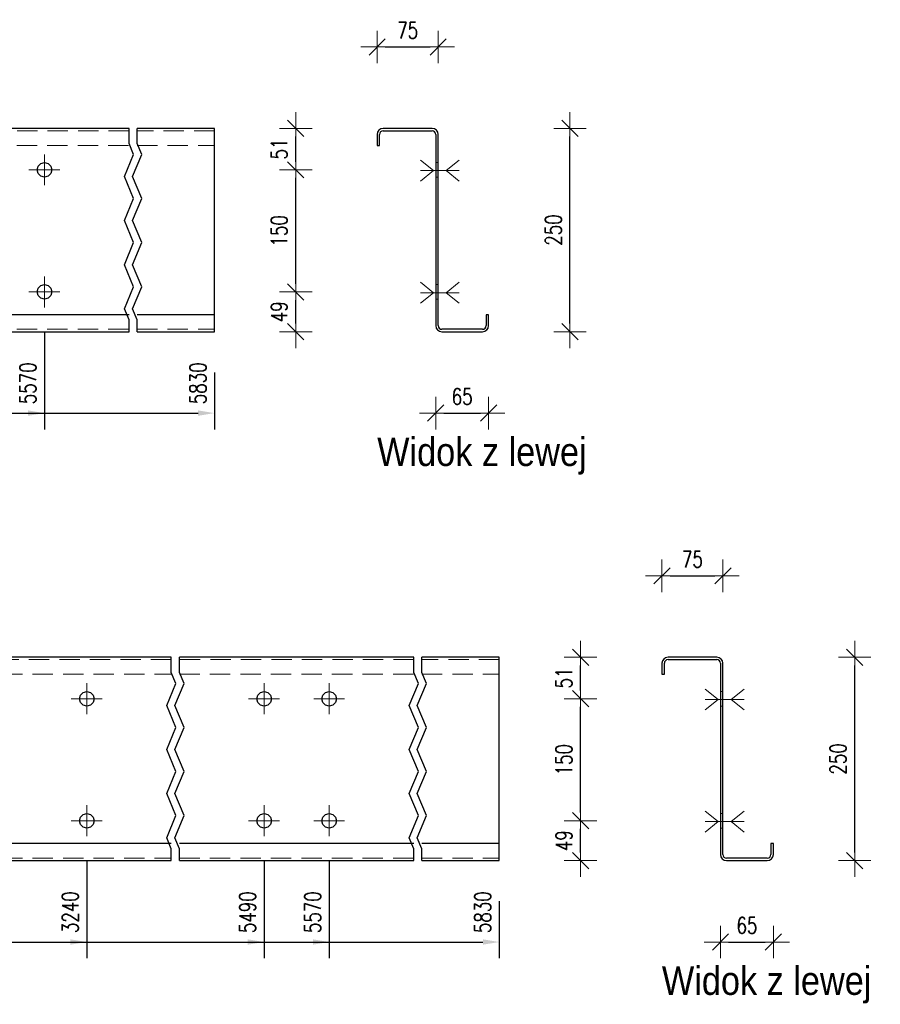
# Model space of a CAD drawing. Header units: millimetres. Extents: x -134 to 978, y 9358 to 10027.
# Tile 6 of 44: x 57 to 163, y 9479 to 9600. Entities that reach past the tile are written whole.
import ezdxf

# ---------------------------------------------------------------- set-up
doc = ezdxf.new("R2010")
doc.units = ezdxf.units.MM
doc.header["$LTSCALE"] = 10
doc.linetypes.add('HIDDEN', pattern=[0.375, 0.25, -0.125])
doc.linetypes.add('MITTE', pattern=[2, 1.25, -0.25, 0.25, -0.25])
doc.layers.get('Defpoints').update_dxf_attribs({"color": 1})
for name, color, linetype, lineweight in [('PS_Bolt', 4, 'Continuous', 13), ('PS_DIM', 4, 'Continuous', 13), ('PS_Hidden', 2, 'HIDDEN', 9), ('PS_Mid', 5, 'MITTE', 15), ('PS_Shape', 161, 'Continuous', 30), ('PS_SOLID', 7, 'Continuous', 30), ('PS_TEXT', 3, 'Continuous', 18)]:
    doc.layers.add(name, color=color, linetype=linetype, lineweight=lineweight)
doc.styles.add('gil', font='txt', dxfattribs={"width": 0.9})
doc.styles.add('simplex', font='simplex.shx', dxfattribs={"width": 0.75})
doc.dimstyles.new('1_10_GŁ_DS1-LS10', dxfattribs={"dimtxt": 2, "dimasz": 2, "dimexe": 2, "dimexo": 5, "dimgap": 1, "dimtad": 1, "dimjust": 4, "dimdec": 0, "dimlfac": 10, "dimtxsty": 'simplex', "dimblk1": 'NONE', "dimsah": 1, "dimcen": 2, "dimclrd": 256, "dimclre": 256, "dimclrt": 3, "dimadec": 1, "dimazin": 0, "dimtfac": 1, "dimtdec": 0, "dimtmove": 2, "dimatfit": 3, "dimfxl": 1, "dimarcsym": 0})
doc.dimstyles.new('1_10_PRZ_DS1-LS10', dxfattribs={"dimtxt": 2, "dimasz": 1, "dimexe": 2, "dimexo": 5, "dimgap": 1, "dimtad": 1, "dimdec": 0, "dimlfac": 10, "dimtxsty": 'simplex', "dimblk": 'dimznak', "dimcen": 2, "dimse1": 1, "dimse2": 1, "dimclrt": 3, "dimadec": 1, "dimazin": 0, "dimtfac": 1, "dimtdec": 0, "dimtix": 1, "dimtmove": 2, "dimatfit": 3, "dimldrblk": 'dim-grot', "dimfxl": 1, "dimarcsym": 0})

# ---------------------------------------------------------------- blocks, each defined once
blk = doc.blocks.new('*D108')
at = {"layer": 'Defpoints', "color": 0, "transparency": 16777216}
for p in [(60.4, 9566.34), (-86.6, 9561.44), (60.4, 9551.44)]:
    blk.add_point(p, dxfattribs=at)
at = {"layer": 'PS_DIM', "lineweight": -2, "transparency": 16777216}
for p, q in [((60.4, 9561.34), (60.4, 9549.44)), ((-86.6, 9556.44), (-86.6, 9549.44)), ((-86.6, 9551.44), (58.4, 9551.44))]:
    blk.add_line(p, q, dxfattribs=at)
at = {"layer": 'PS_DIM', "transparency": 16777216}
blk.add_solid([(58.4, 9551.77), (58.4, 9551.11), (60.4, 9551.44)], dxfattribs=at)
at = {"layer": 'PS_DIM', "color": 3, "transparency": 16777216, "insert": (58.38, 9555.1), "char_height": 2, "attachment_point": 5, "rotation": 90, "style": 'simplex'}
blk.add_mtext('5570', dxfattribs=at)
blk = doc.blocks.new('_None')
blk = doc.blocks.new('*D109')
at = {"layer": 'Defpoints', "color": 0, "transparency": 16777216}
for p in [(-86.6, 9561.44), (81.3, 9561.44), (81.3, 9551.44)]:
    blk.add_point(p, dxfattribs=at)
at = {"layer": 'PS_DIM', "lineweight": -2, "transparency": 16777216}
for p, q in [((-86.6, 9556.44), (-86.6, 9549.44)), ((81.3, 9556.44), (81.3, 9549.44)), ((-86.6, 9551.44), (79.3, 9551.44))]:
    blk.add_line(p, q, dxfattribs=at)
at = {"layer": 'PS_DIM', "transparency": 16777216}
blk.add_solid([(79.3, 9551.77), (79.3, 9551.11), (81.3, 9551.44)], dxfattribs=at)
at = {"layer": 'PS_DIM', "color": 3, "transparency": 16777216, "insert": (79.28, 9555.1), "char_height": 2, "attachment_point": 5, "rotation": 90, "style": 'simplex'}
blk.add_mtext('5830', dxfattribs=at)
blk = doc.blocks.new('dimznak')
at = {"color": 0}
for points in [[(0, 2), (0, -2)], [(-2, 0), (2, 0)]]:
    blk.add_lwpolyline(points, dxfattribs=at)
at = {"color": 2}
blk.add_lwpolyline([(1, 1), (-1, -1)], dxfattribs=at)
blk = doc.blocks.new('*D110')
at = {"layer": 'Defpoints', "color": 0, "transparency": 16777216}
for p in [(60.4, 9566.34), (91.3, 9566.34), (60.4, 9561.44)]:
    blk.add_point(p, dxfattribs=at)
at = {"layer": 'PS_DIM', "color": 0, "lineweight": -2, "transparency": 16777216}
blk.add_line((91.3, 9562.44), (91.3, 9565.34), dxfattribs=at)
for p, rotation in [((91.3, 9566.34), 90), ((91.3, 9561.44), 270)]:
    blk.add_blockref('dimznak', p, dxfattribs=dict(at, rotation=rotation))
at = {"layer": 'PS_DIM', "color": 3, "transparency": 16777216, "insert": (89.26, 9563.89), "char_height": 2, "attachment_point": 5, "rotation": 90, "style": 'simplex'}
blk.add_mtext('49', dxfattribs=at)
blk = doc.blocks.new('dim-grot')
blk.add_hatch(color=256).paths.add_polyline_path([(0, 0), (-2, 0.5), (-2, -0.5)])
blk.add_lwpolyline([(0, 0), (-2, 0.5), (-2, -0.5), (0, 0)])
blk = doc.blocks.new('*D111')
at = {"layer": 'Defpoints', "color": 0, "transparency": 16777216}
for p in [(60.4, 9581.34), (91.3, 9581.34), (60.4, 9566.34)]:
    blk.add_point(p, dxfattribs=at)
at = {"layer": 'PS_DIM', "color": 0, "lineweight": -2, "transparency": 16777216}
blk.add_line((91.3, 9567.34), (91.3, 9580.34), dxfattribs=at)
for p, rotation in [((91.3, 9581.34), 90), ((91.3, 9566.34), 270)]:
    blk.add_blockref('dimznak', p, dxfattribs=dict(at, rotation=rotation))
at = {"layer": 'PS_DIM', "color": 3, "transparency": 16777216, "insert": (89.26, 9573.84), "char_height": 2, "attachment_point": 5, "rotation": 90, "style": 'simplex'}
blk.add_mtext('150', dxfattribs=at)
blk = doc.blocks.new('*D112')
at = {"layer": 'Defpoints', "color": 0, "transparency": 16777216}
for p in [(60.4, 9586.44), (91.3, 9586.44), (60.4, 9581.34)]:
    blk.add_point(p, dxfattribs=at)
at = {"layer": 'PS_DIM', "color": 0, "lineweight": -2, "transparency": 16777216}
blk.add_line((91.3, 9582.34), (91.3, 9585.44), dxfattribs=at)
for p, rotation in [((91.3, 9586.44), 90), ((91.3, 9581.34), 270)]:
    blk.add_blockref('dimznak', p, dxfattribs=dict(at, rotation=rotation))
at = {"layer": 'PS_DIM', "color": 3, "transparency": 16777216, "insert": (89.26, 9583.89), "char_height": 2, "attachment_point": 5, "rotation": 90, "style": 'simplex'}
blk.add_mtext('51', dxfattribs=at)
blk = doc.blocks.new('*D113')
at = {"layer": 'Defpoints', "color": 0, "transparency": 16777216}
for p in [(108.5, 9562.19), (115, 9562.42), (115, 9551.44)]:
    blk.add_point(p, dxfattribs=at)
at = {"layer": 'PS_DIM', "color": 0, "lineweight": -2, "transparency": 16777216}
blk.add_line((109.5, 9551.44), (114, 9551.44), dxfattribs=at)
at = {"layer": 'PS_DIM', "color": 0, "lineweight": -2, "transparency": 16777216, "rotation": 180}
blk.add_blockref('dimznak', (108.5, 9551.44), dxfattribs=at)
at = {"layer": 'PS_DIM', "color": 0, "lineweight": -2, "transparency": 16777216}
blk.add_blockref('dimznak', (115, 9551.44), dxfattribs=at)
at = {"layer": 'PS_DIM', "color": 3, "transparency": 16777216, "insert": (111.75, 9553.48), "char_height": 2, "attachment_point": 5, "style": 'simplex'}
blk.add_mtext('65', dxfattribs=at)
blk = doc.blocks.new('*D114')
at = {"layer": 'Defpoints', "color": 0, "transparency": 16777216}
for p in [(108.8, 9596.44), (101.3, 9585.01), (108.8, 9584.55)]:
    blk.add_point(p, dxfattribs=at)
at = {"layer": 'PS_DIM', "color": 0, "lineweight": -2, "transparency": 16777216}
blk.add_line((102.3, 9596.44), (107.8, 9596.44), dxfattribs=at)
at = {"layer": 'PS_DIM', "color": 0, "lineweight": -2, "transparency": 16777216, "rotation": 180}
blk.add_blockref('dimznak', (101.3, 9596.44), dxfattribs=at)
at = {"layer": 'PS_DIM', "color": 0, "lineweight": -2, "transparency": 16777216}
blk.add_blockref('dimznak', (108.8, 9596.44), dxfattribs=at)
at = {"layer": 'PS_DIM', "color": 3, "transparency": 16777216, "insert": (105.05, 9598.48), "char_height": 2, "attachment_point": 5, "style": 'simplex'}
blk.add_mtext('75', dxfattribs=at)
blk = doc.blocks.new('*D115')
at = {"layer": 'Defpoints', "color": 0, "transparency": 16777216}
for p in [(115, 9586.44), (125, 9586.44), (115, 9561.44)]:
    blk.add_point(p, dxfattribs=at)
at = {"layer": 'PS_DIM', "color": 0, "lineweight": -2, "transparency": 16777216}
blk.add_line((125, 9562.44), (125, 9585.44), dxfattribs=at)
for p, rotation in [((125, 9586.44), 90), ((125, 9561.44), 270)]:
    blk.add_blockref('dimznak', p, dxfattribs=dict(at, rotation=rotation))
at = {"layer": 'PS_DIM', "color": 3, "transparency": 16777216, "insert": (122.96, 9573.94), "char_height": 2, "attachment_point": 5, "rotation": 90, "style": 'simplex'}
blk.add_mtext('250', dxfattribs=at)
blk = doc.blocks.new('*D125')
at = {"layer": 'Defpoints', "color": 0, "transparency": 16777216}
for p in [(65.6, 9501.34), (-86.6, 9496.44), (65.6, 9486.44)]:
    blk.add_point(p, dxfattribs=at)
at = {"layer": 'PS_DIM', "lineweight": -2, "transparency": 16777216}
for p, q in [((65.6, 9496.34), (65.6, 9484.44)), ((-86.6, 9491.44), (-86.6, 9484.44)), ((-86.6, 9486.44), (63.6, 9486.44))]:
    blk.add_line(p, q, dxfattribs=at)
at = {"layer": 'PS_DIM', "transparency": 16777216}
blk.add_solid([(63.6, 9486.77), (63.6, 9486.11), (65.6, 9486.44)], dxfattribs=at)
at = {"layer": 'PS_DIM', "color": 3, "transparency": 16777216, "insert": (63.58, 9490.1), "char_height": 2, "attachment_point": 5, "rotation": 90, "style": 'simplex'}
blk.add_mtext('3240', dxfattribs=at)
blk = doc.blocks.new('*D126')
at = {"layer": 'Defpoints', "color": 0, "transparency": 16777216}
for p in [(87.4, 9501.34), (-86.6, 9496.44), (87.4, 9486.44)]:
    blk.add_point(p, dxfattribs=at)
at = {"layer": 'PS_DIM', "lineweight": -2, "transparency": 16777216}
for p, q in [((87.4, 9496.34), (87.4, 9484.44)), ((-86.6, 9491.44), (-86.6, 9484.44)), ((-86.6, 9486.44), (85.4, 9486.44))]:
    blk.add_line(p, q, dxfattribs=at)
at = {"layer": 'PS_DIM', "transparency": 16777216}
blk.add_solid([(85.4, 9486.77), (85.4, 9486.11), (87.4, 9486.44)], dxfattribs=at)
at = {"layer": 'PS_DIM', "color": 3, "transparency": 16777216, "insert": (85.38, 9490.1), "char_height": 2, "attachment_point": 5, "rotation": 90, "style": 'simplex'}
blk.add_mtext('5490', dxfattribs=at)
blk = doc.blocks.new('*D127')
at = {"layer": 'Defpoints', "color": 0, "transparency": 16777216}
for p in [(95.4, 9501.34), (-86.6, 9496.44), (95.4, 9486.44)]:
    blk.add_point(p, dxfattribs=at)
at = {"layer": 'PS_DIM', "lineweight": -2, "transparency": 16777216}
for p, q in [((95.4, 9496.34), (95.4, 9484.44)), ((-86.6, 9491.44), (-86.6, 9484.44)), ((-86.6, 9486.44), (93.4, 9486.44))]:
    blk.add_line(p, q, dxfattribs=at)
at = {"layer": 'PS_DIM', "transparency": 16777216}
blk.add_solid([(93.4, 9486.77), (93.4, 9486.11), (95.4, 9486.44)], dxfattribs=at)
at = {"layer": 'PS_DIM', "color": 3, "transparency": 16777216, "insert": (93.38, 9490.1), "char_height": 2, "attachment_point": 5, "rotation": 90, "style": 'simplex'}
blk.add_mtext('5570', dxfattribs=at)
blk = doc.blocks.new('*D128')
at = {"layer": 'Defpoints', "color": 0, "transparency": 16777216}
for p in [(-86.6, 9496.44), (116.3, 9496.44), (116.3, 9486.44)]:
    blk.add_point(p, dxfattribs=at)
at = {"layer": 'PS_DIM', "lineweight": -2, "transparency": 16777216}
for p, q in [((-86.6, 9491.44), (-86.6, 9484.44)), ((116.3, 9491.44), (116.3, 9484.44)), ((-86.6, 9486.44), (114.3, 9486.44))]:
    blk.add_line(p, q, dxfattribs=at)
at = {"layer": 'PS_DIM', "transparency": 16777216}
blk.add_solid([(114.3, 9486.77), (114.3, 9486.11), (116.3, 9486.44)], dxfattribs=at)
at = {"layer": 'PS_DIM', "color": 3, "transparency": 16777216, "insert": (114.28, 9490.1), "char_height": 2, "attachment_point": 5, "rotation": 90, "style": 'simplex'}
blk.add_mtext('5830', dxfattribs=at)
blk = doc.blocks.new('*D129')
at = {"layer": 'Defpoints', "color": 0, "transparency": 16777216}
for p in [(95.4, 9501.34), (126.3, 9501.34), (95.4, 9496.44)]:
    blk.add_point(p, dxfattribs=at)
at = {"layer": 'PS_DIM', "color": 0, "lineweight": -2, "transparency": 16777216}
blk.add_line((126.3, 9497.44), (126.3, 9500.34), dxfattribs=at)
for p, rotation in [((126.3, 9501.34), 90), ((126.3, 9496.44), 270)]:
    blk.add_blockref('dimznak', p, dxfattribs=dict(at, rotation=rotation))
at = {"layer": 'PS_DIM', "color": 3, "transparency": 16777216, "insert": (124.26, 9498.89), "char_height": 2, "attachment_point": 5, "rotation": 90, "style": 'simplex'}
blk.add_mtext('49', dxfattribs=at)
blk = doc.blocks.new('*D130')
at = {"layer": 'Defpoints', "color": 0, "transparency": 16777216}
for p in [(95.4, 9516.34), (126.3, 9516.34), (95.4, 9501.34)]:
    blk.add_point(p, dxfattribs=at)
at = {"layer": 'PS_DIM', "color": 0, "lineweight": -2, "transparency": 16777216}
blk.add_line((126.3, 9502.34), (126.3, 9515.34), dxfattribs=at)
for p, rotation in [((126.3, 9516.34), 90), ((126.3, 9501.34), 270)]:
    blk.add_blockref('dimznak', p, dxfattribs=dict(at, rotation=rotation))
at = {"layer": 'PS_DIM', "color": 3, "transparency": 16777216, "insert": (124.26, 9508.84), "char_height": 2, "attachment_point": 5, "rotation": 90, "style": 'simplex'}
blk.add_mtext('150', dxfattribs=at)
blk = doc.blocks.new('*D131')
at = {"layer": 'Defpoints', "color": 0, "transparency": 16777216}
for p in [(95.4, 9521.44), (126.3, 9521.44), (95.4, 9516.34)]:
    blk.add_point(p, dxfattribs=at)
at = {"layer": 'PS_DIM', "color": 0, "lineweight": -2, "transparency": 16777216}
blk.add_line((126.3, 9517.34), (126.3, 9520.44), dxfattribs=at)
for p, rotation in [((126.3, 9521.44), 90), ((126.3, 9516.34), 270)]:
    blk.add_blockref('dimznak', p, dxfattribs=dict(at, rotation=rotation))
at = {"layer": 'PS_DIM', "color": 3, "transparency": 16777216, "insert": (124.26, 9518.89), "char_height": 2, "attachment_point": 5, "rotation": 90, "style": 'simplex'}
blk.add_mtext('51', dxfattribs=at)
blk = doc.blocks.new('*D132')
at = {"layer": 'Defpoints', "color": 0, "transparency": 16777216}
for p in [(143.5, 9498.28), (150, 9497.86), (150, 9486.44)]:
    blk.add_point(p, dxfattribs=at)
at = {"layer": 'PS_DIM', "color": 0, "lineweight": -2, "transparency": 16777216}
blk.add_line((144.5, 9486.44), (149, 9486.44), dxfattribs=at)
at = {"layer": 'PS_DIM', "color": 0, "lineweight": -2, "transparency": 16777216, "rotation": 180}
blk.add_blockref('dimznak', (143.5, 9486.44), dxfattribs=at)
at = {"layer": 'PS_DIM', "color": 0, "lineweight": -2, "transparency": 16777216}
blk.add_blockref('dimznak', (150, 9486.44), dxfattribs=at)
at = {"layer": 'PS_DIM', "color": 3, "transparency": 16777216, "insert": (146.75, 9488.48), "char_height": 2, "attachment_point": 5, "style": 'simplex'}
blk.add_mtext('65', dxfattribs=at)
blk = doc.blocks.new('*D133')
at = {"layer": 'Defpoints', "color": 0, "transparency": 16777216}
for p in [(143.8, 9531.44), (136.3, 9520.12), (143.8, 9520.26)]:
    blk.add_point(p, dxfattribs=at)
at = {"layer": 'PS_DIM', "color": 0, "lineweight": -2, "transparency": 16777216}
blk.add_line((137.3, 9531.44), (142.8, 9531.44), dxfattribs=at)
at = {"layer": 'PS_DIM', "color": 0, "lineweight": -2, "transparency": 16777216, "rotation": 180}
blk.add_blockref('dimznak', (136.3, 9531.44), dxfattribs=at)
at = {"layer": 'PS_DIM', "color": 0, "lineweight": -2, "transparency": 16777216}
blk.add_blockref('dimznak', (143.8, 9531.44), dxfattribs=at)
at = {"layer": 'PS_DIM', "color": 3, "transparency": 16777216, "insert": (140.05, 9533.48), "char_height": 2, "attachment_point": 5, "style": 'simplex'}
blk.add_mtext('75', dxfattribs=at)
blk = doc.blocks.new('*D134')
at = {"layer": 'Defpoints', "color": 0, "transparency": 16777216}
for p in [(150, 9521.44), (160, 9521.44), (150, 9496.44)]:
    blk.add_point(p, dxfattribs=at)
at = {"layer": 'PS_DIM', "color": 0, "lineweight": -2, "transparency": 16777216}
blk.add_line((160, 9497.44), (160, 9520.44), dxfattribs=at)
for p, rotation in [((160, 9521.44), 90), ((160, 9496.44), 270)]:
    blk.add_blockref('dimznak', p, dxfattribs=dict(at, rotation=rotation))
at = {"layer": 'PS_DIM', "color": 3, "transparency": 16777216, "insert": (157.96, 9508.94), "char_height": 2, "attachment_point": 5, "rotation": 90, "style": 'simplex'}
blk.add_mtext('250', dxfattribs=at)
blk = doc.blocks.new('*X619')
at = {"color": 3, "linetype": 'Continuous'}
blk.add_line((60.4, 9581.24), (60.4, 9581.24), dxfattribs=at)
blk.add_line((60.4, 9581.24), (60.4, 9581.24), dxfattribs=at)
blk.add_line((60.4, 9581.24), (60.4, 9581.24), dxfattribs=at)
blk.add_line((60.4, 9581.24), (60.4, 9581.24), dxfattribs=at)
blk.add_line((60.4, 9581.24), (60.4, 9581.24), dxfattribs=at)
blk = doc.blocks.new('*X621')
at = {"color": 1}
for p, q in [((70.8, 9584.58), (70.8, 9586.44)), ((71.8, 9584.58), (71.8, 9586.44)), ((71.37, 9583.23), (70.8, 9584.58)), ((72.37, 9583.23), (71.8, 9584.58)), ((70.23, 9580.52), (71.37, 9583.23)), ((71.23, 9580.52), (72.37, 9583.23)), ((71.37, 9577.81), (70.23, 9580.52)), ((72.37, 9577.81), (71.23, 9580.52)), ((70.23, 9575.1), (71.37, 9577.81)), ((71.23, 9575.1), (72.37, 9577.81)), ((71.37, 9572.39), (70.23, 9575.1)), ((72.37, 9572.39), (71.23, 9575.1)), ((70.23, 9569.68), (71.37, 9572.39)), ((71.23, 9569.68), (72.37, 9572.39)), ((71.37, 9566.97), (70.23, 9569.68)), ((72.37, 9566.97), (71.23, 9569.68)), ((70.23, 9564.26), (71.37, 9566.97)), ((71.23, 9564.26), (72.37, 9566.97)), ((70.8, 9562.91), (70.23, 9564.26)), ((71.8, 9562.91), (71.23, 9564.26)), ((70.8, 9561.44), (70.8, 9562.91)), ((71.8, 9561.44), (71.8, 9562.91))]:
    blk.add_line(p, q, dxfattribs=at)
at = {"layer": 'PS_Hidden', "color": 2, "linetype": 'HIDDEN'}
for p, q in [((70.8, 9586.14), (42, 9586.14)), ((81.3, 9586.14), (71.8, 9586.14)), ((42, 9584.34), (70.8, 9584.34)), ((71.8, 9584.34), (81.3, 9584.34)), ((42, 9561.74), (70.8, 9561.74)), ((71.8, 9561.74), (81.3, 9561.74))]:
    blk.add_line(p, q, dxfattribs=at)
at = {"layer": 'PS_Mid', "color": 5, "linetype": 'MITTE'}
for p, q in [((60.4, 9583.24), (60.4, 9579.44)), ((62.3, 9581.34), (58.5, 9581.34)), ((60.4, 9568.24), (60.4, 9564.44)), ((62.3, 9566.34), (58.5, 9566.34))]:
    blk.add_line(p, q, dxfattribs=at)
at = {"layer": 'PS_SOLID', "color": 7, "linetype": 'Continuous'}
for p, q in [((60.4, 9586.44), (52.4, 9586.44)), ((70.8, 9586.44), (60.4, 9586.44)), ((81.3, 9586.44), (71.8, 9586.44)), ((81.3, 9563.54), (81.3, 9586.44)), ((59.5, 9581.34), (59.62, 9581.79)), ((59.62, 9581.79), (59.95, 9582.12)), ((59.95, 9582.12), (60.4, 9582.24)), ((60.4, 9582.24), (60.85, 9582.12)), ((60.85, 9582.12), (61.18, 9581.79)), ((61.18, 9581.79), (61.3, 9581.34)), ((59.62, 9580.89), (59.5, 9581.34)), ((59.95, 9580.56), (59.62, 9580.89)), ((60.4, 9580.44), (59.95, 9580.56)), ((60.85, 9580.56), (60.4, 9580.44)), ((61.18, 9580.89), (60.85, 9580.56)), ((61.3, 9581.34), (61.18, 9580.89)), ((59.62, 9566.79), (59.95, 9567.12)), ((59.95, 9567.12), (60.4, 9567.24)), ((60.4, 9567.24), (60.85, 9567.12)), ((60.85, 9567.12), (61.18, 9566.79)), ((59.5, 9566.34), (59.62, 9566.79)), ((59.62, 9565.89), (59.5, 9566.34)), ((59.95, 9565.56), (59.62, 9565.89)), ((61.18, 9565.89), (60.85, 9565.56)), ((61.18, 9566.79), (61.3, 9566.34)), ((61.3, 9566.34), (61.18, 9565.89)), ((60.4, 9565.44), (59.95, 9565.56)), ((60.85, 9565.56), (60.4, 9565.44)), ((70.8, 9563.54), (42, 9563.54)), ((81.3, 9563.54), (71.8, 9563.54)), ((81.3, 9561.44), (81.3, 9563.54)), ((42, 9561.44), (70.8, 9561.44)), ((71.8, 9561.44), (81.3, 9561.44))]:
    blk.add_line(p, q, dxfattribs=at)
blk = doc.blocks.new('*X622')
at = {"color": 3, "linetype": 'Continuous'}
blk.add_line((60.4, 9566.24), (60.4, 9566.24), dxfattribs=at)
blk.add_line((60.4, 9566.24), (60.4, 9566.24), dxfattribs=at)
blk.add_line((60.4, 9566.24), (60.4, 9566.24), dxfattribs=at)
blk.add_line((60.4, 9566.24), (60.4, 9566.24), dxfattribs=at)
blk.add_line((60.4, 9566.24), (60.4, 9566.24), dxfattribs=at)
blk = doc.blocks.new('*X626')
at = {"color": 3, "linetype": 'Continuous'}
for p, q in [((108.22, 9566.24), (106.62, 9567.52)), ((109.8, 9566.24), (111.4, 9567.52)), ((106.62, 9564.96), (108.22, 9566.24)), ((106.62, 9566.24), (111.4, 9566.24)), ((111.4, 9564.96), (109.8, 9566.24))]:
    blk.add_line(p, q, dxfattribs=at)
blk = doc.blocks.new('*X627')
at = {"color": 3, "linetype": 'Continuous'}
for p, q in [((108.22, 9566.24), (106.62, 9567.52)), ((109.8, 9566.24), (111.4, 9567.52)), ((106.62, 9564.96), (108.22, 9566.24)), ((106.62, 9566.24), (111.4, 9566.24)), ((111.4, 9564.96), (109.8, 9566.24))]:
    blk.add_line(p, q, dxfattribs=at)
blk = doc.blocks.new('*X628')
at = {"color": 3, "linetype": 'Continuous'}
for p, q in [((108.22, 9566.24), (106.62, 9567.52)), ((109.8, 9566.24), (111.4, 9567.52)), ((106.62, 9564.96), (108.22, 9566.24)), ((106.62, 9566.24), (111.4, 9566.24)), ((111.4, 9564.96), (109.8, 9566.24))]:
    blk.add_line(p, q, dxfattribs=at)
blk = doc.blocks.new('*X629')
at = {"color": 3, "linetype": 'Continuous'}
for p, q in [((108.22, 9581.24), (106.62, 9582.52)), ((109.8, 9581.24), (111.4, 9582.52)), ((106.62, 9579.96), (108.22, 9581.24)), ((106.62, 9581.24), (111.4, 9581.24)), ((111.4, 9579.96), (109.8, 9581.24))]:
    blk.add_line(p, q, dxfattribs=at)
blk = doc.blocks.new('*X630')
at = {"color": 3, "linetype": 'Continuous'}
for p, q in [((108.22, 9581.24), (106.62, 9582.52)), ((109.8, 9581.24), (111.4, 9582.52)), ((106.62, 9579.96), (108.22, 9581.24)), ((106.62, 9581.24), (111.4, 9581.24)), ((111.4, 9579.96), (109.8, 9581.24))]:
    blk.add_line(p, q, dxfattribs=at)
blk = doc.blocks.new('*X631')
at = {"layer": 'PS_Hidden', "color": 2, "linetype": 'HIDDEN'}
for p, q in [((108.8, 9582.24), (108.5, 9582.24)), ((108.5, 9580.44), (108.8, 9580.44)), ((108.8, 9567.24), (108.5, 9567.24)), ((108.5, 9565.44), (108.8, 9565.44))]:
    blk.add_line(p, q, dxfattribs=at)
at = {"layer": 'PS_SOLID', "color": 7, "linetype": 'Continuous'}
for p, q in [((108.05, 9586.44), (102.05, 9586.44)), ((101.3, 9585.69), (101.3, 9584.34)), ((101.6, 9584.34), (101.6, 9585.69)), ((102.05, 9586.14), (108.05, 9586.14)), ((108.5, 9585.69), (108.5, 9562.19)), ((108.8, 9581.34), (108.8, 9585.69)), ((101.3, 9584.34), (101.6, 9584.34)), ((108.8, 9566.34), (108.8, 9581.34)), ((108.8, 9562.19), (108.8, 9566.34)), ((115, 9563.54), (114.7, 9563.54)), ((114.7, 9563.54), (114.7, 9562.19)), ((115, 9562.19), (115, 9563.54)), ((114.25, 9561.74), (109.25, 9561.74)), ((109.25, 9561.44), (114.25, 9561.44))]:
    blk.add_line(p, q, dxfattribs=at)
at = {"layer": 'PS_SOLID'}
for centre, radius, start, end in [((102.05, 9585.69), 0.75, 90, 180), ((108.05, 9585.69), 0.75, 360, 90), ((102.05, 9585.69), 0.45, 90, 180), ((108.05, 9585.69), 0.45, 360, 90), ((109.25, 9562.19), 0.75, 180, 270), ((109.25, 9562.19), 0.45, 180, 270), ((114.25, 9562.19), 0.45, 270, 0), ((114.25, 9562.19), 0.75, 270, 0)]:
    blk.add_arc(centre, radius, start, end, dxfattribs=at)
blk = doc.blocks.new('*X632')
at = {"color": 3, "linetype": 'Continuous'}
for p, q in [((108.22, 9566.24), (106.62, 9567.52)), ((109.8, 9566.24), (111.4, 9567.52)), ((106.62, 9564.96), (108.22, 9566.24)), ((106.62, 9566.24), (111.4, 9566.24)), ((111.4, 9564.96), (109.8, 9566.24))]:
    blk.add_line(p, q, dxfattribs=at)
blk = doc.blocks.new('*X633')
at = {"color": 3, "linetype": 'Continuous'}
for p, q in [((108.22, 9581.24), (106.62, 9582.52)), ((109.8, 9581.24), (111.4, 9582.52)), ((106.62, 9579.96), (108.22, 9581.24)), ((106.62, 9581.24), (111.4, 9581.24)), ((111.4, 9579.96), (109.8, 9581.24))]:
    blk.add_line(p, q, dxfattribs=at)
blk = doc.blocks.new('*X634')
at = {"color": 3, "linetype": 'Continuous'}
for p, q in [((108.22, 9581.24), (106.62, 9582.52)), ((109.8, 9581.24), (111.4, 9582.52)), ((106.62, 9579.96), (108.22, 9581.24)), ((106.62, 9581.24), (111.4, 9581.24)), ((111.4, 9579.96), (109.8, 9581.24))]:
    blk.add_line(p, q, dxfattribs=at)
blk = doc.blocks.new('*X635')
at = {"color": 3, "style": 'gil', "width": 0.9}
blk.add_text('Widok z lewej', height=3.5, dxfattribs=at).set_placement((101.3, 9544.94))
blk = doc.blocks.new('*X637')
at = {"color": 3, "linetype": 'Continuous'}
blk.add_line((95.4, 9501.24), (95.4, 9501.24), dxfattribs=at)
blk.add_line((95.4, 9501.24), (95.4, 9501.24), dxfattribs=at)
blk.add_line((95.4, 9501.24), (95.4, 9501.24), dxfattribs=at)
blk.add_line((95.4, 9501.24), (95.4, 9501.24), dxfattribs=at)
blk.add_line((95.4, 9501.24), (95.4, 9501.24), dxfattribs=at)
blk = doc.blocks.new('*X639')
at = {"color": 3, "linetype": 'Continuous'}
blk.add_line((87.4, 9516.24), (87.4, 9516.24), dxfattribs=at)
blk.add_line((87.4, 9516.24), (87.4, 9516.24), dxfattribs=at)
blk.add_line((87.4, 9516.24), (87.4, 9516.24), dxfattribs=at)
blk.add_line((87.4, 9516.24), (87.4, 9516.24), dxfattribs=at)
blk.add_line((87.4, 9516.24), (87.4, 9516.24), dxfattribs=at)
blk = doc.blocks.new('*X640')
at = {"color": 1}
for p, q in [((76, 9519.58), (76, 9521.44)), ((77, 9519.58), (77, 9521.44)), ((105.8, 9519.58), (105.8, 9521.44)), ((106.8, 9519.58), (106.8, 9521.44)), ((76.57, 9518.23), (76, 9519.58)), ((77.57, 9518.23), (77, 9519.58)), ((106.37, 9518.23), (105.8, 9519.58)), ((107.37, 9518.23), (106.8, 9519.58)), ((75.43, 9515.52), (76.57, 9518.23)), ((76.43, 9515.52), (77.57, 9518.23)), ((105.23, 9515.52), (106.37, 9518.23)), ((106.23, 9515.52), (107.37, 9518.23)), ((76.57, 9512.81), (75.43, 9515.52)), ((77.57, 9512.81), (76.43, 9515.52)), ((106.37, 9512.81), (105.23, 9515.52)), ((107.37, 9512.81), (106.23, 9515.52)), ((75.43, 9510.1), (76.57, 9512.81)), ((76.43, 9510.1), (77.57, 9512.81)), ((105.23, 9510.1), (106.37, 9512.81)), ((106.23, 9510.1), (107.37, 9512.81)), ((76.57, 9507.39), (75.43, 9510.1)), ((77.57, 9507.39), (76.43, 9510.1)), ((106.37, 9507.39), (105.23, 9510.1)), ((107.37, 9507.39), (106.23, 9510.1)), ((75.43, 9504.68), (76.57, 9507.39)), ((76.43, 9504.68), (77.57, 9507.39)), ((105.23, 9504.68), (106.37, 9507.39)), ((106.23, 9504.68), (107.37, 9507.39)), ((76.57, 9501.97), (75.43, 9504.68)), ((77.57, 9501.97), (76.43, 9504.68)), ((106.37, 9501.97), (105.23, 9504.68)), ((107.37, 9501.97), (106.23, 9504.68)), ((75.43, 9499.26), (76.57, 9501.97)), ((76.43, 9499.26), (77.57, 9501.97)), ((105.23, 9499.26), (106.37, 9501.97)), ((106.23, 9499.26), (107.37, 9501.97)), ((76, 9497.91), (75.43, 9499.26)), ((77, 9497.91), (76.43, 9499.26)), ((105.8, 9497.91), (105.23, 9499.26)), ((106.8, 9497.91), (106.23, 9499.26)), ((76, 9496.44), (76, 9497.91)), ((77, 9496.44), (77, 9497.91)), ((105.8, 9496.44), (105.8, 9497.91)), ((106.8, 9496.44), (106.8, 9497.91))]:
    blk.add_line(p, q, dxfattribs=at)
at = {"layer": 'PS_Hidden', "color": 2, "linetype": 'HIDDEN'}
for p, q in [((76, 9521.14), (55.2, 9521.14)), ((105.8, 9521.14), (77, 9521.14)), ((116.3, 9521.14), (106.8, 9521.14)), ((55.2, 9519.34), (76, 9519.34)), ((77, 9519.34), (105.8, 9519.34)), ((106.8, 9519.34), (116.3, 9519.34)), ((55.2, 9496.74), (76, 9496.74)), ((77, 9496.74), (105.8, 9496.74)), ((106.8, 9496.74), (116.3, 9496.74))]:
    blk.add_line(p, q, dxfattribs=at)
at = {"layer": 'PS_Mid', "color": 5, "linetype": 'MITTE'}
for p, q in [((65.6, 9518.24), (65.6, 9514.44)), ((87.4, 9518.24), (87.4, 9514.44)), ((95.4, 9518.24), (95.4, 9514.44)), ((67.5, 9516.34), (63.7, 9516.34)), ((89.3, 9516.34), (85.5, 9516.34)), ((97.3, 9516.34), (93.5, 9516.34)), ((65.6, 9503.24), (65.6, 9499.44)), ((87.4, 9503.24), (87.4, 9499.44)), ((95.4, 9503.24), (95.4, 9499.44)), ((67.5, 9501.34), (63.7, 9501.34)), ((89.3, 9501.34), (85.5, 9501.34)), ((97.3, 9501.34), (93.5, 9501.34))]:
    blk.add_line(p, q, dxfattribs=at)
at = {"layer": 'PS_SOLID', "color": 7, "linetype": 'Continuous'}
for p, q in [((65.6, 9521.44), (55.2, 9521.44)), ((76, 9521.44), (65.6, 9521.44)), ((87.4, 9521.44), (77, 9521.44)), ((95.4, 9521.44), (87.4, 9521.44)), ((105.8, 9521.44), (95.4, 9521.44)), ((116.3, 9521.44), (106.8, 9521.44)), ((116.3, 9498.54), (116.3, 9521.44)), ((64.7, 9516.34), (64.82, 9516.79)), ((64.82, 9515.89), (64.7, 9516.34)), ((64.82, 9516.79), (65.15, 9517.12)), ((65.15, 9517.12), (65.6, 9517.24)), ((65.6, 9517.24), (66.05, 9517.12)), ((66.05, 9517.12), (66.38, 9516.79)), ((66.38, 9516.79), (66.5, 9516.34)), ((66.5, 9516.34), (66.38, 9515.89)), ((86.5, 9516.34), (86.62, 9516.79)), ((86.62, 9515.89), (86.5, 9516.34)), ((86.62, 9516.79), (86.95, 9517.12)), ((86.95, 9517.12), (87.4, 9517.24)), ((87.4, 9517.24), (87.85, 9517.12)), ((87.85, 9517.12), (88.18, 9516.79)), ((88.18, 9516.79), (88.3, 9516.34)), ((88.3, 9516.34), (88.18, 9515.89)), ((94.5, 9516.34), (94.62, 9516.79)), ((94.62, 9515.89), (94.5, 9516.34)), ((94.62, 9516.79), (94.95, 9517.12)), ((94.95, 9517.12), (95.4, 9517.24)), ((95.4, 9517.24), (95.85, 9517.12)), ((95.85, 9517.12), (96.18, 9516.79)), ((96.18, 9516.79), (96.3, 9516.34)), ((96.3, 9516.34), (96.18, 9515.89)), ((65.15, 9515.56), (64.82, 9515.89)), ((65.6, 9515.44), (65.15, 9515.56)), ((66.05, 9515.56), (65.6, 9515.44)), ((66.38, 9515.89), (66.05, 9515.56)), ((86.95, 9515.56), (86.62, 9515.89)), ((87.4, 9515.44), (86.95, 9515.56)), ((87.85, 9515.56), (87.4, 9515.44)), ((88.18, 9515.89), (87.85, 9515.56)), ((94.95, 9515.56), (94.62, 9515.89)), ((95.4, 9515.44), (94.95, 9515.56)), ((95.85, 9515.56), (95.4, 9515.44)), ((96.18, 9515.89), (95.85, 9515.56)), ((64.7, 9501.34), (64.82, 9501.79)), ((64.82, 9501.79), (65.15, 9502.12)), ((65.15, 9502.12), (65.6, 9502.24)), ((65.6, 9502.24), (66.05, 9502.12)), ((66.05, 9502.12), (66.38, 9501.79)), ((66.38, 9501.79), (66.5, 9501.34)), ((86.5, 9501.34), (86.62, 9501.79)), ((86.62, 9501.79), (86.95, 9502.12)), ((86.95, 9502.12), (87.4, 9502.24)), ((87.4, 9502.24), (87.85, 9502.12)), ((87.85, 9502.12), (88.18, 9501.79)), ((88.18, 9501.79), (88.3, 9501.34)), ((94.5, 9501.34), (94.62, 9501.79)), ((94.62, 9501.79), (94.95, 9502.12)), ((94.95, 9502.12), (95.4, 9502.24)), ((95.4, 9502.24), (95.85, 9502.12)), ((95.85, 9502.12), (96.18, 9501.79)), ((96.18, 9501.79), (96.3, 9501.34)), ((64.82, 9500.89), (64.7, 9501.34)), ((65.15, 9500.56), (64.82, 9500.89)), ((65.6, 9500.44), (65.15, 9500.56)), ((66.05, 9500.56), (65.6, 9500.44)), ((66.38, 9500.89), (66.05, 9500.56)), ((66.5, 9501.34), (66.38, 9500.89)), ((86.62, 9500.89), (86.5, 9501.34)), ((86.95, 9500.56), (86.62, 9500.89)), ((87.4, 9500.44), (86.95, 9500.56)), ((87.85, 9500.56), (87.4, 9500.44)), ((88.18, 9500.89), (87.85, 9500.56)), ((88.3, 9501.34), (88.18, 9500.89)), ((94.62, 9500.89), (94.5, 9501.34)), ((94.95, 9500.56), (94.62, 9500.89)), ((95.4, 9500.44), (94.95, 9500.56)), ((95.85, 9500.56), (95.4, 9500.44)), ((96.18, 9500.89), (95.85, 9500.56)), ((96.3, 9501.34), (96.18, 9500.89)), ((76, 9498.54), (55.2, 9498.54)), ((105.8, 9498.54), (77, 9498.54)), ((116.3, 9498.54), (106.8, 9498.54)), ((116.3, 9496.44), (116.3, 9498.54)), ((55.2, 9496.44), (76, 9496.44)), ((77, 9496.44), (105.8, 9496.44)), ((106.8, 9496.44), (116.3, 9496.44))]:
    blk.add_line(p, q, dxfattribs=at)
blk = doc.blocks.new('*X642')
at = {"color": 3, "linetype": 'Continuous'}
blk.add_line((95.4, 9516.24), (95.4, 9516.24), dxfattribs=at)
blk.add_line((95.4, 9516.24), (95.4, 9516.24), dxfattribs=at)
blk.add_line((95.4, 9516.24), (95.4, 9516.24), dxfattribs=at)
blk.add_line((95.4, 9516.24), (95.4, 9516.24), dxfattribs=at)
blk.add_line((95.4, 9516.24), (95.4, 9516.24), dxfattribs=at)
blk = doc.blocks.new('*X644')
at = {"color": 3, "linetype": 'Continuous'}
blk.add_line((87.4, 9501.24), (87.4, 9501.24), dxfattribs=at)
blk.add_line((87.4, 9501.24), (87.4, 9501.24), dxfattribs=at)
blk.add_line((87.4, 9501.24), (87.4, 9501.24), dxfattribs=at)
blk.add_line((87.4, 9501.24), (87.4, 9501.24), dxfattribs=at)
blk.add_line((87.4, 9501.24), (87.4, 9501.24), dxfattribs=at)
blk = doc.blocks.new('*X646')
at = {"color": 3, "linetype": 'Continuous'}
for p, q in [((143.22, 9501.24), (141.62, 9502.52)), ((144.8, 9501.24), (146.4, 9502.52)), ((141.62, 9499.96), (143.22, 9501.24)), ((141.62, 9501.24), (146.4, 9501.24)), ((146.4, 9499.96), (144.8, 9501.24))]:
    blk.add_line(p, q, dxfattribs=at)
blk = doc.blocks.new('*X647')
at = {"color": 3, "linetype": 'Continuous'}
for p, q in [((143.22, 9501.24), (141.62, 9502.52)), ((144.8, 9501.24), (146.4, 9502.52)), ((141.62, 9499.96), (143.22, 9501.24)), ((141.62, 9501.24), (146.4, 9501.24)), ((146.4, 9499.96), (144.8, 9501.24))]:
    blk.add_line(p, q, dxfattribs=at)
blk = doc.blocks.new('*X648')
at = {"color": 3, "linetype": 'Continuous'}
for p, q in [((143.22, 9501.24), (141.62, 9502.52)), ((144.8, 9501.24), (146.4, 9502.52)), ((141.62, 9499.96), (143.22, 9501.24)), ((141.62, 9501.24), (146.4, 9501.24)), ((146.4, 9499.96), (144.8, 9501.24))]:
    blk.add_line(p, q, dxfattribs=at)
blk = doc.blocks.new('*X649')
at = {"color": 3, "linetype": 'Continuous'}
for p, q in [((143.22, 9516.24), (141.62, 9517.52)), ((144.8, 9516.24), (146.4, 9517.52)), ((141.62, 9514.96), (143.22, 9516.24)), ((141.62, 9516.24), (146.4, 9516.24)), ((146.4, 9514.96), (144.8, 9516.24))]:
    blk.add_line(p, q, dxfattribs=at)
blk = doc.blocks.new('*X650')
at = {"layer": 'PS_Hidden', "color": 2, "linetype": 'HIDDEN'}
for p, q in [((143.8, 9517.24), (143.5, 9517.24)), ((143.5, 9515.44), (143.8, 9515.44)), ((143.8, 9502.24), (143.5, 9502.24)), ((143.5, 9500.44), (143.8, 9500.44))]:
    blk.add_line(p, q, dxfattribs=at)
at = {"layer": 'PS_SOLID', "color": 7, "linetype": 'Continuous'}
for p, q in [((143.05, 9521.44), (137.05, 9521.44)), ((137.05, 9521.14), (143.05, 9521.14)), ((136.3, 9520.69), (136.3, 9519.34)), ((136.6, 9519.34), (136.6, 9520.69)), ((143.5, 9520.69), (143.5, 9497.19)), ((143.8, 9516.34), (143.8, 9520.69)), ((136.3, 9519.34), (136.6, 9519.34)), ((143.8, 9501.34), (143.8, 9516.34)), ((143.8, 9497.19), (143.8, 9501.34)), ((150, 9498.54), (149.7, 9498.54)), ((149.7, 9498.54), (149.7, 9497.19)), ((150, 9497.19), (150, 9498.54)), ((149.25, 9496.74), (144.25, 9496.74)), ((144.25, 9496.44), (149.25, 9496.44))]:
    blk.add_line(p, q, dxfattribs=at)
at = {"layer": 'PS_SOLID'}
for centre, radius, start, end in [((137.05, 9520.69), 0.75, 90, 180), ((137.05, 9520.69), 0.45, 90, 180), ((143.05, 9520.69), 0.75, 360, 90), ((143.05, 9520.69), 0.45, 360, 90), ((144.25, 9497.19), 0.75, 180, 270), ((144.25, 9497.19), 0.45, 180, 270), ((149.25, 9497.19), 0.45, 270, 0), ((149.25, 9497.19), 0.75, 270, 0)]:
    blk.add_arc(centre, radius, start, end, dxfattribs=at)
blk = doc.blocks.new('*X651')
at = {"color": 3, "linetype": 'Continuous'}
for p, q in [((143.22, 9516.24), (141.62, 9517.52)), ((144.8, 9516.24), (146.4, 9517.52)), ((141.62, 9514.96), (143.22, 9516.24)), ((141.62, 9516.24), (146.4, 9516.24)), ((146.4, 9514.96), (144.8, 9516.24))]:
    blk.add_line(p, q, dxfattribs=at)
blk = doc.blocks.new('*X652')
at = {"color": 3, "linetype": 'Continuous'}
for p, q in [((143.22, 9516.24), (141.62, 9517.52)), ((144.8, 9516.24), (146.4, 9517.52)), ((141.62, 9514.96), (143.22, 9516.24)), ((141.62, 9516.24), (146.4, 9516.24)), ((146.4, 9514.96), (144.8, 9516.24))]:
    blk.add_line(p, q, dxfattribs=at)
blk = doc.blocks.new('*X653')
at = {"color": 3, "linetype": 'Continuous'}
for p, q in [((143.22, 9516.24), (141.62, 9517.52)), ((144.8, 9516.24), (146.4, 9517.52)), ((141.62, 9514.96), (143.22, 9516.24)), ((141.62, 9516.24), (146.4, 9516.24)), ((146.4, 9514.96), (144.8, 9516.24))]:
    blk.add_line(p, q, dxfattribs=at)
blk = doc.blocks.new('*X654')
at = {"color": 3, "linetype": 'Continuous'}
for p, q in [((143.22, 9501.24), (141.62, 9502.52)), ((144.8, 9501.24), (146.4, 9502.52)), ((141.62, 9499.96), (143.22, 9501.24)), ((141.62, 9501.24), (146.4, 9501.24)), ((146.4, 9499.96), (144.8, 9501.24))]:
    blk.add_line(p, q, dxfattribs=at)
blk = doc.blocks.new('*X655')
at = {"color": 3, "style": 'gil', "width": 0.9}
blk.add_text('Widok z lewej', height=3.5, dxfattribs=at).set_placement((136.3, 9479.94))

msp = doc.modelspace()

# ---------------------------------------------------------------- block references
at = {"layer": 'PS_Bolt', "color": 3}
for name in ['*X629', '*X630', '*X633', '*X634', '*X619', '*X626', '*X627', '*X628', '*X632', '*X622', '*X649', '*X651', '*X652', '*X653', '*X639', '*X642', '*X646', '*X647', '*X648', '*X654', '*X644', '*X637']:
    msp.add_blockref(name, (0, 0), dxfattribs=at)
at = {"layer": 'PS_Shape', "color": 5}
for name in ['*X621', '*X631', '*X640', '*X650']:
    msp.add_blockref(name, (0, 0), dxfattribs=at)
at = {"layer": 'PS_TEXT'}
for name in ['*X635', '*X655']:
    msp.add_blockref(name, (0, 0), dxfattribs=at)

# ---------------------------------------------------------------- dimensions: what is measured, and where the dimension line sits
at = {"layer": 'PS_DIM'}
for base, p1, p2, picture, middle in [((108.8, 9596.44), (101.3, 9585.01), (108.8, 9584.55), '*D114', (105.05, 9598.48)), ((115, 9551.44), (108.5, 9562.19), (115, 9562.42), '*D113', (111.75, 9553.48)), ((143.8, 9531.44), (136.3, 9520.12), (143.8, 9520.26), '*D133', (140.05, 9533.48)), ((150, 9486.44), (143.5, 9498.28), (150, 9497.86), '*D132', (146.75, 9488.48))]:
    dim = msp.add_linear_dim(base=base, p1=p1, p2=p2, dimstyle='1_10_PRZ_DS1-LS10', dxfattribs=at)
    dim.commit()
    dim.dimension.update_dxf_attribs({"geometry": picture, "text_midpoint": middle, "dimtype": 128})
for base, p1, p2, picture, middle in [((91.3, 9586.44), (60.4, 9581.34), (60.4, 9586.44), '*D112', (89.26, 9583.89)), ((125, 9586.44), (115, 9561.44), (115, 9586.44), '*D115', (122.96, 9573.94)), ((91.3, 9581.34), (60.4, 9566.34), (60.4, 9581.34), '*D111', (89.26, 9573.84)), ((91.3, 9566.34), (60.4, 9561.44), (60.4, 9566.34), '*D110', (89.26, 9563.89)), ((126.3, 9521.44), (95.4, 9516.34), (95.4, 9521.44), '*D131', (124.26, 9518.89)), ((160, 9521.44), (150, 9496.44), (150, 9521.44), '*D134', (157.96, 9508.94)), ((126.3, 9516.34), (95.4, 9501.34), (95.4, 9516.34), '*D130', (124.26, 9508.84)), ((126.3, 9501.34), (95.4, 9496.44), (95.4, 9501.34), '*D129', (124.26, 9498.89))]:
    dim = msp.add_linear_dim(base=base, p1=p1, p2=p2, angle=90, dimstyle='1_10_PRZ_DS1-LS10', dxfattribs=at)
    dim.commit()
    dim.dimension.update_dxf_attribs({"geometry": picture, "text_midpoint": middle, "dimtype": 128})
for base, p1, p2, text, picture, middle in [((60.4, 9551.44), (-86.6, 9561.44), (60.4, 9566.34), '5570', '*D108', (58.38, 9555.1)), ((81.3, 9551.44), (-86.6, 9561.44), (81.3, 9561.44), '5830', '*D109', (79.28, 9555.1)), ((65.6, 9486.44), (-86.6, 9496.44), (65.6, 9501.34), '3240', '*D125', (63.58, 9490.1)), ((87.4, 9486.44), (-86.6, 9496.44), (87.4, 9501.34), '5490', '*D126', (85.38, 9490.1)), ((95.4, 9486.44), (-86.6, 9496.44), (95.4, 9501.34), '5570', '*D127', (93.38, 9490.1)), ((116.3, 9486.44), (-86.6, 9496.44), (116.3, 9496.44), '5830', '*D128', (114.28, 9490.1))]:
    dim = msp.add_linear_dim(base=base, p1=p1, p2=p2, text=text, dimstyle='1_10_GŁ_DS1-LS10', dxfattribs=at)
    dim.commit()
    dim.dimension.update_dxf_attribs({"geometry": picture, "text_midpoint": middle, "dimtype": 128, "text_rotation": 90})

doc.saveas('drawing.dxf')
